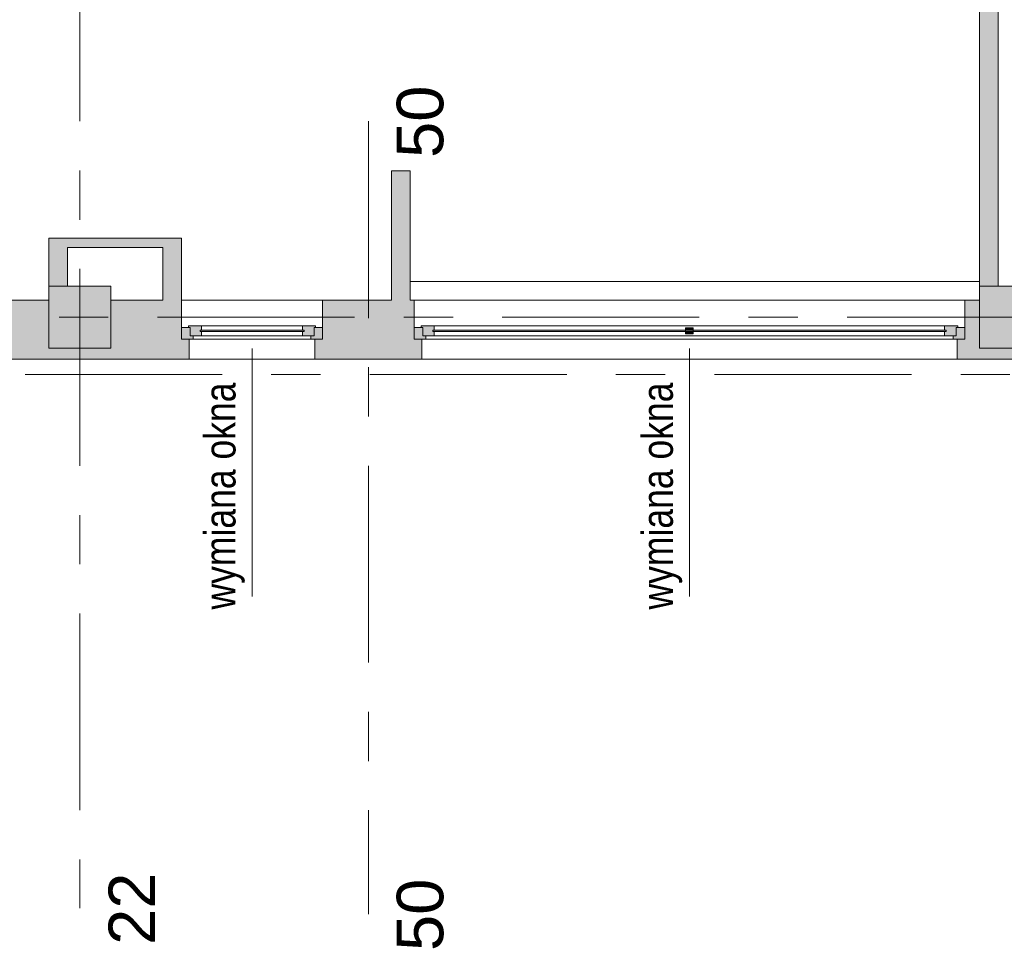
# Model space of a CAD drawing. Header units: centimetres. Extents: x -8590 to 14779, y -8842 to 3760.
# Tile 6 of 28: x 11683 to 12318, y 1 to 600. Entities that reach past the tile are written whole.
import ezdxf

# ---------------------------------------------------------------- set-up
doc = ezdxf.new("R2010")
doc.units = ezdxf.units.CM
doc.linetypes.add('Oś', pattern=[222.25, 127, -31.75, 31.75, -31.75])
for name, color, linetype, lineweight in [('A-GLAZ', 151, 'Continuous', 13), ('A-GLAZ-IDEN', 152, 'Continuous', 13), ('A-WALL', 113, 'Continuous', 13), ('A-WALL-PATT', 111, 'Continuous', 13), ('S-COLS', 52, 'Continuous', 13), ('S-GRID', 1, 'Continuous', 13), ('S-GRID-IDEN', 1, 'Continuous', 13)]:
    doc.layers.add(name, color=color, linetype=linetype, lineweight=lineweight)
doc.styles.add('Arial Narrow_5', font='ARIALN.TTF', dxfattribs={"height": 0.2})
doc.styles.add('Arial_2', font='arial.ttf', dxfattribs={"height": 30})

# ---------------------------------------------------------------- blocks, each defined once
blk = doc.blocks.new('Pawilon E_rvt-1-3_piętro I __3_90 m_ - wyburzenia i zamurowania')
at = {"layer": 'S-GRID', "linetype": 'Oś'}
for p, q in [((-426.62, 534.83), (-426.62, 23.18)), ((368.01, 371.33), (-1702.93, 371.33))]:
    blk.add_line(p, q, dxfattribs=at)
at = {"layer": 'S-GRID-IDEN', "char_height": 30, "width": 48.3, "attachment_point": 5, "rotation": 90, "line_spacing_factor": 0.936439, "style": 'Arial_2'}
for insert in [(-393.12, 534.5), (-393.12, 22.85)]:
    blk.add_mtext('\\pxqc,t4.23333,8.46667,12.7,16.93333,21.16667,25.4,29.63333,33.86667,38.1,42.33333,46.56667,50.8,55.03333,59.26667,63.5,67.73333,71.96667,76.2,80.43333,84.66667,88.9,93.13333,97.36667,101.6,105.83333,110.06667,114.3,118.53333,122.76667,127,131.23333,135.46667;{50}', dxfattribs=dict(at, insert=insert))
blk = doc.blocks.new('M_Concrete-Square-Column - 400 x 400mm-1512407-3_piętro I __3_90 m_ - wyburzenia i zamurowania')
at = {"layer": 'S-COLS', "lineweight": 9}
blk.add_hatch(color=253, dxfattribs=at).paths.add_polyline_path([(20, -20), (20, 20), (-20, 20), (-20, -20), (11, -20)], flags=0)
for p, q in [((20, 20), (-20, 20)), ((-20, 20), (-20, -20)), ((20, -20), (20, 20)), ((-20, -20), (20, -20))]:
    blk.add_line(p, q, dxfattribs=at)
blk = doc.blocks.new('Okno - automatyczna etykieta - 91x181-2208600-3_piętro I __3_90 m_ - wyburzenia i zamurowania')
at = {"layer": 'A-GLAZ', "lineweight": 9}
h = blk.add_hatch(color=253, dxfattribs=at)
h.paths.add_polyline_path([(-45.5, -6), (-38, -6), (-38, -4), (-40, -3.92), (-40, 1.5), (-45.5, 1.5)], flags=0)
h.paths.add_polyline_path([(45.5, -6), (45.5, 1.5), (40, 1.5), (40, -4), (38, -4), (38, -6), (40.5, -6)], flags=0)
h = blk.add_hatch(color=253, dxfattribs=at)
h.paths.add_polyline_path([(-32.5, -4), (-32.5, -1.25), (-33.5, -1.25), (-33.5, -0.25), (-32.5, -0.25), (-32.5, 2.5), (-41, 2.5), (-41, 1.5), (-40, 1.5), (-40, -4), (-33.5, -4)], flags=0)
h.paths.add_polyline_path([(40, -4), (40, 1.5), (41, 1.5), (41, 2.5), (32.5, 2.5), (32.5, -0.25), (33.5, -0.25), (33.5, -1.25), (32.5, -1.25), (32.5, -4), (38, -4)], flags=0)
blk.add_hatch(color=253, dxfattribs=at).paths.add_polyline_path([(32.5, -1.25), (33.5, -1.25), (33.5, -0.25), (-33.5, -0.25), (-33.5, -1.25), (-24.16, -1.25)], flags=0)
for p, q in [((-45.5, 1.5), (-40, 1.5)), ((-45.5, -6), (-45.5, 1.5)), ((-41, 2.5), (-32.5, 2.5)), ((-41, 1.5), (-41, 2.5)), ((-40, 1.5), (-41, 1.5)), ((-40, -4), (-40, 1.5)), ((-40, 1.5), (-40, -4)), ((-32.5, 2.5), (-32.5, -0.25)), ((32.5, 2.5), (-32.5, 2.5)), ((32.5, 2.5), (41, 2.5)), ((32.5, -0.25), (32.5, 2.5)), ((40, 1.5), (40, -4)), ((41, 1.5), (40, 1.5)), ((40, 1.5), (45.5, 1.5)), ((40, -4), (40, 1.5)), ((41, 2.5), (41, 1.5)), ((45.5, 1.5), (45.5, -6)), ((-38, -6), (-45.5, -6)), ((-45.5, -6), (45.5, -6)), ((-32.5, -4), (-40, -4)), ((-40, -4), (-38, -4)), ((-38, -4), (-38, -6)), ((38, -6), (-38, -6)), ((-33.5, -1.25), (-33.5, -0.25)), ((-33.5, -0.25), (33.5, -0.25)), ((-33.5, -0.25), (-33.5, -1.25)), ((-32.5, -0.25), (-33.5, -0.25)), ((33.5, -1.25), (-33.5, -1.25)), ((-33.5, -1.25), (-32.5, -1.25)), ((-32.5, -1.25), (-32.5, -4)), ((32.5, -4), (-32.5, -4)), ((33.5, -0.25), (32.5, -0.25)), ((32.5, -1.25), (33.5, -1.25)), ((32.5, -4), (32.5, -1.25)), ((40, -4), (32.5, -4)), ((33.5, -0.25), (33.5, -1.25)), ((33.5, -1.25), (33.5, -0.25)), ((38, -4), (40, -4)), ((38, -6), (38, -4)), ((45.5, -6), (38, -6))]:
    blk.add_line(p, q, dxfattribs=at)
blk = doc.blocks.new('Okno - automatyczna etykieta - 355x181-2497080-3_piętro I __3_90 m_ - wyburzenia i zamurowania')
at = {"layer": 'A-GLAZ', "lineweight": 9}
h = blk.add_hatch(color=253, dxfattribs=at)
h.paths.add_polyline_path([(-177.5, -6), (-170, -6), (-170, -4), (-172, -3.92), (-172, 1.5), (-177.5, 1.5), (-177.5, -5.81)], flags=0)
h.paths.add_polyline_path([(177.5, -6), (177.5, 1.5), (172, 1.5), (172, -4), (170, -4), (170, -6), (172.5, -6)], flags=0)
h = blk.add_hatch(color=253, dxfattribs=at)
h.paths.add_polyline_path([(-172, -4), (-164.5, -3.92), (-164.5, -1.25), (-165.5, -1.25), (-165.5, -0.25), (-164.5, -0.25), (-164.5, 2.5), (-173, 2.5), (-173, 1.5), (-172, 1.5), (-172, -3.92)], flags=0)
h.paths.add_polyline_path([(172, -4), (172, 1.5), (173, 1.5), (173, 2.5), (164.5, 2.5), (164.5, -0.25), (165.5, -0.25), (165.5, -1.25), (164.5, -1.25), (164.5, -4), (170, -4)], flags=0)
h = blk.add_hatch(color=253, dxfattribs=at)
h.paths.add_polyline_path([(-2.5, -2.75), (2.5, -2.75), (2.5, -1.25), (-2.5, -1.25)], flags=0)
h.paths.add_polyline_path([(2.5, -0.25), (2.5, 1.25), (-2.5, 1.25), (-2.5, -0.25)], flags=0)
blk.add_hatch(color=253, dxfattribs=at).paths.add_polyline_path([(-165.5, -1.25), (165.5, -1.25), (165.5, -0.25), (-165.5, -0.25)], flags=0)
for p, q in [((-177.5, 1.5), (-172, 1.5)), ((-177.5, -6), (-177.5, 1.5)), ((-173, 2.5), (-164.5, 2.5)), ((-173, 1.5), (-173, 2.5)), ((-172, 1.5), (-173, 1.5)), ((-172, -4), (-172, 1.5)), ((-172, 1.5), (-172, -4)), ((164.5, 2.5), (-164.5, 2.5)), ((-164.5, 2.5), (-164.5, -0.25)), ((-2.5, -2.75), (-2.5, 1.25)), ((-2.5, 1.25), (2.5, 1.25)), ((2.5, 1.25), (2.5, -2.75)), ((164.5, 2.5), (173, 2.5)), ((164.5, -0.25), (164.5, 2.5)), ((172, 1.5), (172, -4)), ((173, 1.5), (172, 1.5)), ((172, 1.5), (177.5, 1.5)), ((172, -4), (172, 1.5)), ((173, 2.5), (173, 1.5)), ((177.5, 1.5), (177.5, -6)), ((-170, -6), (-177.5, -6)), ((-177.5, -6), (177.5, -6)), ((-164.5, -4), (-172, -4)), ((-172, -4), (-170, -4)), ((-170, -4), (-170, -6)), ((170, -6), (-170, -6)), ((-165.5, -1.25), (-165.5, -0.25)), ((-165.5, -0.25), (165.5, -0.25)), ((-165.5, -0.25), (-165.5, -1.25)), ((-164.5, -0.25), (-165.5, -0.25)), ((165.5, -1.25), (-165.5, -1.25)), ((-165.5, -1.25), (-164.5, -1.25)), ((-164.5, -1.25), (-164.5, -4)), ((164.5, -4), (-164.5, -4)), ((2.5, -2.75), (-2.5, -2.75)), ((165.5, -0.25), (164.5, -0.25)), ((164.5, -1.25), (165.5, -1.25)), ((164.5, -4), (164.5, -1.25)), ((172, -4), (164.5, -4)), ((165.5, -0.25), (165.5, -1.25)), ((165.5, -1.25), (165.5, -0.25)), ((170, -4), (172, -4)), ((170, -6), (170, -4)), ((177.5, -6), (170, -6))]:
    blk.add_line(p, q, dxfattribs=at)
blk = doc.blocks.new('etykieta wymiana okna - etykieta okno 1S z hp dół-2316400-3_piętro I __3_90 m_ - wyburzenia i zamurowania')
at = {"layer": 'A-GLAZ-IDEN'}
blk.add_line((0, 1.6477), (0, 0.0485), dxfattribs=at)
at = {"layer": 'A-GLAZ-IDEN', "insert": (-0.3068, 1.4291), "char_height": 0.2, "width": 1.409, "attachment_point": 3, "rotation": 90, "line_spacing_factor": 0.949189, "style": 'Arial Narrow_5'}
blk.add_mtext('\\pxqr,t6.35,12.7,19.05,25.4,31.75,38.1,44.45,50.8,57.15,63.5,69.85,76.2,82.55,88.9,95.25,101.6,107.95,114.3,120.65,127,133.35,139.7,146.05,152.4,158.75,165.1,171.45,177.8,184.15,190.5,196.85,203.2;{wymiana okna}', dxfattribs=at)

msp = doc.modelspace()

# ---------------------------------------------------------------- hatches: boundary and pattern name
at = {"layer": 'A-WALL-PATT'}
h = msp.add_hatch(color=9, dxfattribs=at)
h.paths.add_polyline_path([(11922.94, 400.33), (11934.94, 400.33), (11934.94, 502.83), (11922.94, 502.83), (11922.94, 418.33)], flags=0)
h.paths.add_polyline_path([(11922.94, 613.83), (11934.94, 613.83), (11934.94, 908.33), (11922.94, 908.33), (11922.94, 748.68)], flags=0)
h = msp.add_hatch(color=9, dxfattribs=at)
h.paths.add_polyline_path([(12313.94, 428.33), (12313.94, 868.33), (12301.94, 868.33), (12301.94, 428.33), (12302.22, 428.33)], flags=0)
h.paths.add_polyline_path([(12303.94, 908.33), (12313.94, 908.33), (12313.94, 909.33), (12301.94, 909.33), (12301.94, 908.33)], flags=0)
for points in [[(11705.11, 428.33), (11713.94, 428.33), (11713.94, 459.33), (11701.94, 459.33), (11701.94, 428.33)], [(11764.74, 453.33), (11787.44, 453.33), (11787.44, 459.33), (11713.94, 459.33), (11713.94, 453.33), (11760.22, 453.33)], [(11775.44, 419.33), (11787.44, 419.33), (11787.44, 453.33), (11775.44, 453.33), (11775.44, 425.53)]]:
    msp.add_hatch(color=9, dxfattribs=at).paths.add_polyline_path(points, flags=0)
h = msp.add_hatch(color=9, dxfattribs=at)
h.paths.add_polyline_path([(12351.44, 381.33), (12356.44, 381.33), (12356.44, 394.33), (12351.44, 394.33), (12351.44, 419.33), (12341.94, 419.33), (12341.94, 388.33), (12301.94, 388.33), (12301.94, 419.33), (12292.44, 419.33), (12292.44, 394.33), (12287.44, 394.33), (12287.44, 381.33), (12341.94, 381.33)], flags=0)
h.paths.add_polyline_path([(11942.44, 381.33), (11942.44, 394.33), (11937.44, 394.33), (11937.44, 419.33), (11934.94, 419.33), (11934.94, 400.33), (11922.94, 400.33), (11922.94, 419.33), (11878.44, 419.33), (11878.44, 394.33), (11873.44, 394.33), (11873.44, 381.33), (11937.44, 381.33)], flags=0)
h.paths.add_polyline_path([(12826.94, 381.33), (12864.94, 381.33), (12864.94, 419.33), (12826.94, 419.33), (12826.94, 383.83)], flags=0)
h.paths.add_polyline_path([(11787.44, 381.33), (11792.44, 381.33), (11792.44, 394.33), (11787.44, 394.33), (11787.44, 419.33), (11741.94, 419.33), (11741.94, 388.33), (11701.94, 388.33), (11701.94, 419.33), (11141.94, 419.33), (11141.94, 388.33), (11132.94, 388.33), (11132.94, 381.33), (11741.94, 381.33)], flags=0)
h.paths.add_polyline_path([(12580.39, 381.33), (12636.94, 381.33), (12636.94, 419.33), (12532.44, 419.33), (12532.44, 394.33), (12527.44, 394.33), (12527.44, 381.33), (12575.44, 381.33)], flags=0)

# ---------------------------------------------------------------- linework, layer by layer
at = {"layer": 'A-WALL', "lineweight": 9}
for p, q in [((12301.94, 868.33), (12301.94, 428.33)), ((12313.94, 428.33), (12313.94, 797.33)), ((11934.94, 502.83), (11922.94, 502.83)), ((11922.94, 502.83), (11922.94, 419.33)), ((11934.94, 419.33), (11934.94, 502.83)), ((11701.94, 459.33), (11701.94, 428.33)), ((11787.44, 459.33), (11701.94, 459.33)), ((11787.44, 401.83), (11787.44, 459.33)), ((11713.94, 428.33), (11713.94, 453.33)), ((11713.94, 453.33), (11775.44, 453.33)), ((11775.44, 453.33), (11775.44, 419.33)), ((11934.94, 431.33), (12301.94, 431.33)), ((11701.94, 419.33), (11141.94, 419.33)), ((11775.44, 419.33), (11741.94, 419.33)), ((11787.44, 419.33), (11922.94, 419.33)), ((11878.44, 419.33), (11878.44, 401.83)), ((11934.94, 419.33), (12301.94, 419.33)), ((11937.44, 401.83), (11937.44, 419.33)), ((12292.44, 419.33), (12292.44, 401.83)), ((11792.44, 381.33), (11792.44, 394.33)), ((11873.44, 394.33), (11873.44, 381.33)), ((11942.44, 381.33), (11942.44, 394.33)), ((12287.44, 394.33), (12287.44, 381.33)), ((11094.94, 381.33), (12636.94, 381.33))]:
    msp.add_line(p, q, dxfattribs=at)
at = {"layer": 'S-GRID', "linetype": 'Oś'}
for p, q in [((11721.94, 2884.27), (11721.94, 27.13)), ((13677.02, 408.33), (10965.8, 408.33))]:
    msp.add_line(p, q, dxfattribs=at)

# ---------------------------------------------------------------- block references
at = {"color": 10, "lineweight": 5}
msp.add_blockref('Pawilon E_rvt-1-3_piętro I __3_90 m_ - wyburzenia i zamurowania', (12334.56, 0), dxfattribs=at)
at = {"layer": 'A-GLAZ', "lineweight": 9}
for name, p in [('Okno - automatyczna etykieta - 91x181-2208600-3_piętro I __3_90 m_ - wyburzenia i zamurowania', (11832.94, 400.33)), ('Okno - automatyczna etykieta - 355x181-2497080-3_piętro I __3_90 m_ - wyburzenia i zamurowania', (12114.94, 400.33))]:
    msp.add_blockref(name, p, dxfattribs=at)
at = {"layer": 'A-GLAZ-IDEN', "xscale": 99.99999999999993, "yscale": 99.99999999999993, "zscale": 99.99999999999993}
for p in [(11832.94, 223.35), (12114.94, 223.35)]:
    msp.add_blockref('etykieta wymiana okna - etykieta okno 1S z hp dół-2316400-3_piętro I __3_90 m_ - wyburzenia i zamurowania', p, dxfattribs=at)
at = {"layer": 'S-COLS', "lineweight": 9}
for p in [(11721.94, 408.33), (12321.94, 408.33)]:
    msp.add_blockref('M_Concrete-Square-Column - 400 x 400mm-1512407-3_piętro I __3_90 m_ - wyburzenia i zamurowania', p, dxfattribs=at)

# ---------------------------------------------------------------- texts
at = {"layer": 'S-GRID-IDEN', "insert": (11755.44, 26.79), "char_height": 30, "width": 48.3, "attachment_point": 5, "rotation": 90, "line_spacing_factor": 0.936439, "style": 'Arial_2'}
msp.add_mtext('\\pxqc,t4.23333,8.46667,12.7,16.93333,21.16667,25.4,29.63333,33.86667,38.1,42.33333,46.56667,50.8,55.03333,59.26667,63.5,67.73333,71.96667,76.2,80.43333,84.66667,88.9,93.13333,97.36667,101.6,105.83333,110.06667,114.3,118.53333,122.76667,127,131.23333,135.46667;{22}', dxfattribs=at)

doc.saveas('drawing.dxf')
